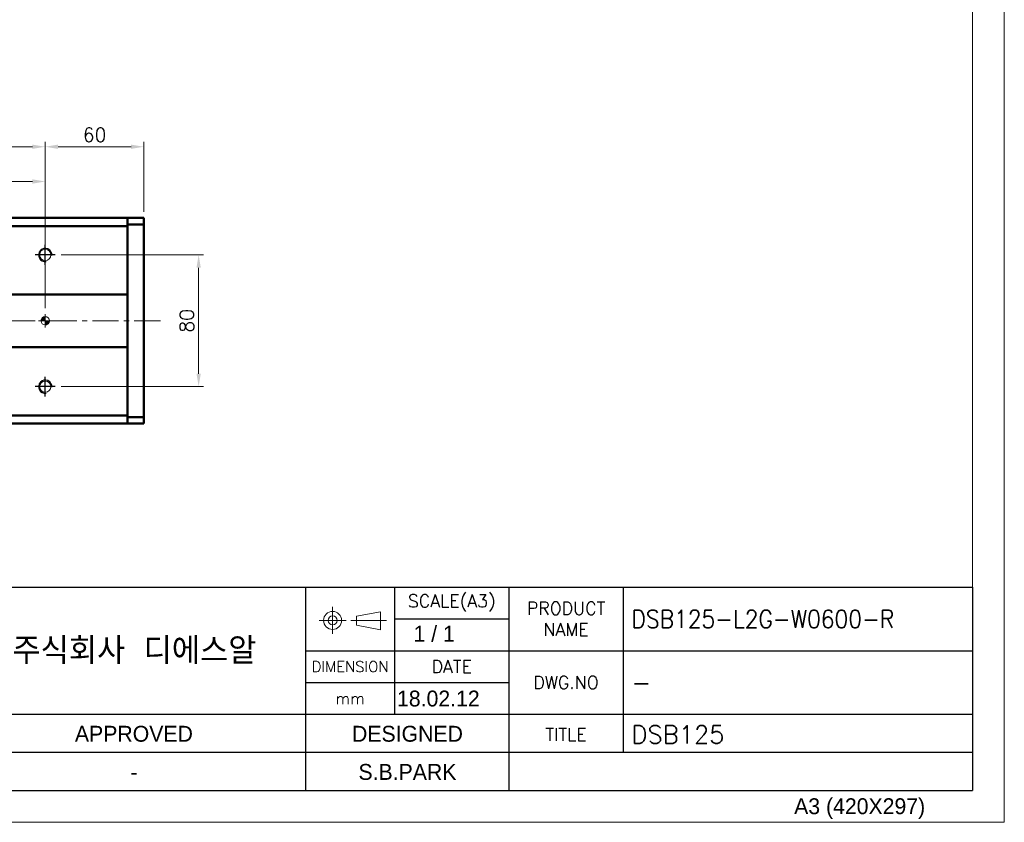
# Model space of a CAD drawing. Header units: millimetres. Extents: x 46891 to 50168, y 6223 to 9676.
# Tile 6 of 7: x 49570 to 50168, y 8529 to 9017. Entities that reach past the tile are written whole.
import ezdxf
from ezdxf.enums import TextEntityAlignment as Align

# ---------------------------------------------------------------- set-up
doc = ezdxf.new("R2010")
doc.units = ezdxf.units.MM
doc.header["$LTSCALE"] = 0.5
doc.linetypes.add('CENTER', pattern=[50.8, 31.75, -6.35, 6.35, -6.35])
doc.layers.get('0').update_dxf_attribs({"lineweight": 20})
doc.layers.add('1', color=1, linetype='CENTER', lineweight=13)
doc.layers.add('외형선(ISO)', color=7, linetype='Continuous', lineweight=50)
for name, color, linetype in [('3', 3, 'Continuous'), ('C', 1, 'CENTER'), ('DIM', 4, 'Continuous')]:
    doc.layers.add(name, color=color, linetype=linetype)
doc.styles.add('ACISOGDT', font='amgdt.shx')
doc.styles.add('DSR TEXT', font='romans.shx', dxfattribs={"bigfont": 'whgtxt.shx'})
doc.styles.get("Standard").update_dxf_attribs({"font": 'romans.shx', "bigfont": 'whgtxt.shx'})
doc.dimstyles.new('DSR', dxfattribs={"dimscale": 2, "dimtxt": 3, "dimasz": 3, "dimexe": 0.5, "dimexo": 0.5, "dimgap": 0.5, "dimtad": 1, "dimdsep": 46, "dimtxsty": 'Standard', "dimcen": 2.5, "dimclrd": 4, "dimclre": 4, "dimclrt": 2, "dimadec": 0, "dimazin": 2, "dimtfac": 1, "dimtmove": 0, "dimatfit": 3, "dimfxl": 0, "dimlwd": -1, "dimlwe": -1, "dimarcsym": 0})

# ---------------------------------------------------------------- blocks, each defined once
blk = doc.blocks.new('A$C13F00394')
for p, q in [((109.11, 28.14), (105.34, 27.43)), ((109.11, 25.3), (109.11, 28.14)), ((105.34, 27.43), (105.34, 26.01)), ((105.34, 26.01), (109.11, 25.3))]:
    blk.add_line(p, q)
for radius in [1.42, 0.71]:
    blk.add_circle((101.56, 26.76), radius)
at = {"layer": '1'}
for p, q in [((101.56, 28.89), (101.56, 24.63)), ((103.69, 26.76), (99.44, 26.76)), ((104.41, 26.76), (110.04, 26.76))]:
    blk.add_line(p, q, dxfattribs=at)
at = {"layer": '3'}
for p, q in [((0, 32), (202.32, 32)), ((97.32, 32), (97.32, 12)), ((111.32, 32), (111.32, 12)), ((129.32, 32), (129.32, 0)), ((147.32, 32), (147.32, 6)), ((202.32, 32), (202.32, 0)), ((111.32, 27), (129.32, 27)), ((97.32, 22), (202.32, 22)), ((97.32, 17), (129.32, 17)), ((0, 12), (129.32, 12)), ((97.32, 12), (97.32, 0)), ((129.32, 12), (202.32, 12)), ((97.32, 6), (43.43, 6)), ((129.32, 6), (97.32, 6)), ((202.32, 6), (129.32, 6)), ((0, 0), (202.32, 0))]:
    blk.add_line(p, q, dxfattribs=at)
at = {"color": 7, "style": 'ACISOGDT'}
for s, p in [('APPROVED', (70.28, 8.93)), ('DESIGNED', (113.35, 8.93))]:
    blk.add_text(s, height=2.5, dxfattribs=at).set_placement(p, align=Align.MIDDLE_CENTER)
at = {"color": 7, "attachment_point": 5, "style": 'DSR TEXT'}
for s, insert, char_height in [('SCALE(A3)', (120.32, 29.5), 2), ('PRODUCT\\PNAME', (138.32, 27), 2), ('주식회사 디에스알', (70.37, 22), 4.2), ('DIMENSION', (104.32, 19.5), 1.7), ('DATE', (120.32, 19.5), 2), ('DWG.NO', (138.32, 17), 2), ('mm', (104.32, 14.5), 1.8), ('TITLE', (138.32, 8.83), 2)]:
    blk.add_mtext(s, dxfattribs=dict(at, insert=insert, char_height=char_height))
blk = doc.blocks.new('A$C1C1952E1')
at = {"color": 1}
blk.add_lwpolyline([(0, 0), (420, 0), (420, 297), (0, 297)], close=True, dxfattribs=at)
at = {"color": 3}
blk.add_lwpolyline([(5, 5), (415, 5), (415, 292), (5, 292)], close=True, dxfattribs=at)
at = {"color": 7, "style": 'ACISOGDT'}
blk.add_text('A3 (420X297)', height=2.5, dxfattribs=at).set_placement((386.91, 1.28))
blk = doc.blocks.new('A$C33E56CC6')
h = blk.add_hatch()
h.set_pattern_fill('ANSI31', color=256, style=0)
h.set_pattern_definition([(45, (-7065.45672, -6508.5399), (-0.0883883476, 0.0883883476), [])])
h.paths.add_polyline_path([(4, 6.5, 0.414214), (1.5, 4), (4, 4)])
h.paths.add_polyline_path([(6.5, 4), (4, 4), (4, 1.5, 0.414214)])
blk.add_circle((4, 4), 2.5)
at = {"layer": '1'}
for p, q in [((4, 0), (4, 8)), ((0, 4), (8, 4))]:
    blk.add_line(p, q, dxfattribs=at)
blk = doc.blocks.new('tap8')
blk.add_circle((0, 0), 3.4)
at = {"layer": 'C', "color": 1, "linetype": 'CENTER'}
for p, q in [((0, -6.05), (0, 6.05)), ((-6.05, 0), (6.05, 0))]:
    blk.add_line(p, q, dxfattribs=at)
at = {"layer": 'DIM', "color": 3}
blk.add_arc((0, 0), 4, 263.84551, 189.43144, dxfattribs=at)
blk = doc.blocks.new('*D90')
at = {"color": 1, "linetype": 'ByBlock'}
for p, q in [((48785.29, 8841.28), (48785.29, 8921.3)), ((48793.09, 8918.3), (49577.49, 8918.3)), ((49585.29, 8841.28), (49585.29, 8921.3))]:
    blk.add_line(p, q, dxfattribs=at)
at = {"color": 1}
for points in [[(48793.09, 8919.6), (48793.09, 8917), (48785.29, 8918.3)], [(49577.49, 8919.6), (49577.49, 8917), (49585.29, 8918.3)]]:
    blk.add_solid(points, dxfattribs=at)
at = {"layer": 'Defpoints', "color": 0}
for p in [(49585.29, 8918.3), (48785.29, 8837.68), (49585.29, 8837.68)]:
    blk.add_point(p, dxfattribs=at)
at = {"color": 3, "insert": (49185.29, 8925.5), "char_height": 8.4, "attachment_point": 5, "style": 'DSR TEXT'}
blk.add_mtext('800%%P0.02', dxfattribs=at)
blk = doc.blocks.new('*D91')
at = {"color": 1, "linetype": 'ByBlock'}
for p, q in [((48785.29, 8884.89), (48785.29, 8942.41)), ((49585.29, 8884.89), (49585.29, 8942.41)), ((48793.09, 8939.41), (49577.49, 8939.41))]:
    blk.add_line(p, q, dxfattribs=at)
at = {"color": 1}
for points in [[(48793.09, 8940.71), (48793.09, 8938.11), (48785.29, 8939.41)], [(49577.49, 8940.71), (49577.49, 8938.11), (49585.29, 8939.41)]]:
    blk.add_solid(points, dxfattribs=at)
at = {"layer": 'Defpoints', "color": 0}
for p in [(49585.29, 8939.41), (48785.29, 8881.29), (49585.29, 8881.29)]:
    blk.add_point(p, dxfattribs=at)
at = {"color": 3, "insert": (49185.29, 8946.61), "char_height": 8.4, "attachment_point": 5, "style": 'DSR TEXT'}
blk.add_mtext('8X100PITCH=800', dxfattribs=at)
blk = doc.blocks.new('*D92')
at = {"color": 1, "linetype": 'ByBlock'}
for p, q in [((49585.29, 8884.89), (49585.29, 8942.41)), ((49645.29, 8899.78), (49645.29, 8942.41)), ((49593.09, 8939.41), (49637.49, 8939.41))]:
    blk.add_line(p, q, dxfattribs=at)
at = {"color": 1}
for points in [[(49593.09, 8940.71), (49593.09, 8938.11), (49585.29, 8939.41)], [(49637.49, 8940.71), (49637.49, 8938.11), (49645.29, 8939.41)]]:
    blk.add_solid(points, dxfattribs=at)
at = {"layer": 'Defpoints', "color": 0}
for p in [(49645.29, 8939.41), (49645.29, 8896.18), (49585.29, 8881.29)]:
    blk.add_point(p, dxfattribs=at)
at = {"color": 3, "insert": (49615.29, 8946.61), "char_height": 8.4, "attachment_point": 5, "style": 'DSR TEXT'}
blk.add_mtext('60', dxfattribs=at)
blk = doc.blocks.new('*D94')
at = {"color": 1, "linetype": 'ByBlock'}
for p, q in [((49594.94, 8873.68), (49681.54, 8873.68)), ((49678.54, 8865.88), (49678.54, 8801.48)), ((49594.94, 8793.68), (49681.54, 8793.68))]:
    blk.add_line(p, q, dxfattribs=at)
at = {"color": 1}
for points in [[(49677.24, 8865.88), (49679.84, 8865.88), (49678.54, 8873.68)], [(49677.24, 8801.48), (49679.84, 8801.48), (49678.54, 8793.68)]]:
    blk.add_solid(points, dxfattribs=at)
at = {"layer": 'Defpoints', "color": 0}
for p in [(49591.34, 8873.68), (49591.34, 8793.68), (49678.54, 8793.68)]:
    blk.add_point(p, dxfattribs=at)
at = {"color": 3, "insert": (49671.34, 8833.68), "char_height": 8.4, "attachment_point": 5, "rotation": 90, "style": 'DSR TEXT'}
blk.add_mtext('80', dxfattribs=at)

msp = doc.modelspace()

# ---------------------------------------------------------------- linework, layer by layer
at = {"layer": '1'}
msp.add_line((49655.28843, 8833.67598), (48735.28843, 8833.67598), dxfattribs=at)
at = {"layer": '3'}
for p in [(50148.98632, 8671.85252), (49367.8386, 8548.30052)]:
    msp.add_line(p, (50148.98632, 8548.30052), dxfattribs=at)
at = {"layer": '외형선(ISO)'}
for p, q in [((49635.28843, 8896.17598), (48755.28843, 8896.17598)), ((49635.28843, 8895.2973), (49635.28843, 8896.17598)), ((49635.28843, 8896.17598), (49635.28843, 8895.2973)), ((49635.28843, 8896.17598), (49645.28843, 8896.17598)), ((49635.28843, 8895.2973), (49635.28843, 8891.17598)), ((49635.28843, 8892.17598), (49635.28843, 8895.2973)), ((49645.28843, 8895.2973), (49645.28843, 8896.17598)), ((49645.28843, 8895.2973), (49645.28843, 8892.17598)), ((48755.28843, 8891.17598), (49635.28843, 8891.17598)), ((49635.28843, 8892.17598), (49645.28843, 8892.17598)), ((49635.28843, 8891.17598), (49635.28843, 8849.67598)), ((49645.28843, 8892.17598), (49645.28843, 8775.17598)), ((49635.28843, 8849.67598), (48755.28843, 8849.67598)), ((49635.28843, 8849.67598), (49635.28843, 8848.82243)), ((49635.28843, 8848.82243), (49635.28843, 8848.46888)), ((49635.28843, 8848.46888), (49635.28843, 8818.88309)), ((49635.28843, 8818.88309), (49635.28843, 8848.46888)), ((48755.28843, 8817.67598), (49635.28843, 8817.67598)), ((49635.28843, 8818.88309), (49635.28843, 8818.52954)), ((49635.28843, 8818.52954), (49635.28843, 8817.67598)), ((49635.28843, 8817.67598), (49635.28843, 8776.17598)), ((49635.28843, 8776.17598), (48755.28843, 8776.17598)), ((49635.28843, 8776.17598), (49635.28843, 8772.05466)), ((49635.28843, 8772.05466), (49635.28843, 8775.17598)), ((49635.28843, 8775.17598), (49645.28843, 8775.17598)), ((49645.28843, 8775.17598), (49645.28843, 8772.05466)), ((49635.28843, 8771.17598), (48755.28843, 8771.17598)), ((49635.28843, 8771.17598), (49635.28843, 8772.05466)), ((49635.28843, 8772.05466), (49635.28843, 8771.17598)), ((49635.28843, 8771.17598), (49645.28843, 8771.17598)), ((49645.28843, 8771.17598), (49645.28843, 8772.05466))]:
    msp.add_line(p, q, dxfattribs=at)

# ---------------------------------------------------------------- block references
at = {"xscale": 3.861000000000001, "yscale": 3.861000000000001, "zscale": 3.861000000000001}
for name, p in [('A$C1C1952E1', (48546.67132, 8528.99552)), ('A$C13F00394', (49367.83861, 8548.30052))]:
    msp.add_blockref(name, p, dxfattribs=at)
at = {"rotation": 90}
for p in [(49585.28843, 8873.67598), (49585.28843, 8793.67598)]:
    msp.add_blockref('tap8', p, dxfattribs=at)
msp.add_blockref('A$C33E56CC6', (49581.28843, 8829.67598))

# ---------------------------------------------------------------- texts
at = {"color": 2, "style": 'DSR TEXT', "width": 0.9}
msp.add_text('DSB125-L2G-W0600-R', height=10.8108, dxfattribs=at).set_placement((49941.6914, 8647.07129))
at = {"color": 2}
for s, height, style, p in [('1 / 1', 9.6525, 'ACISOGDT', (49809.17235, 8638.75823)), ('-', 10.8108, 'DSR TEXT', (49941.6914, 8608.46129)), ('18.02.12', 9.6525, 'ACISOGDT', (49799.14135, 8599.36043)), ('DSB125', 10.8108, 'DSR TEXT', (49941.6914, 8576.89885))]:
    msp.add_text(s, height=height, dxfattribs=dict(at, style=style)).set_placement(p)
at = {"color": 2, "style": 'ACISOGDT'}
for s, p in [('S.B.PARK', (49805.46852, 8559.5947)), ('-', (49639.20105, 8559.5947))]:
    msp.add_text(s, height=9.6525, dxfattribs=at).set_placement(p, align=Align.MIDDLE_CENTER)

# ---------------------------------------------------------------- dimensions: what is measured, and where the dimension line sits
for base, p1, p2, text, picture, middle in [((49585.28843, 8939.41092), (48785.28843, 8881.28762), (49585.28843, 8881.28762), '8X100PITCH=<>', '*D91', (49185.28843, 8946.61092)), ((49585.28843, 8918.29926), (48785.28843, 8837.67598), (49585.28843, 8837.67598), '<>%%P0.02', '*D90', (49185.28843, 8925.49926))]:
    dim = msp.add_linear_dim(base=base, p1=p1, p2=p2, text=text, dimstyle='DSR', override={"dimscale": 3, "dimtxt": 2.8, "dimasz": 2.600136, "dimexe": 1, "dimexo": 1.2, "dimgap": 1, "dimdec": 4, "dimtxsty": 'DSR TEXT', "dimclrd": 1, "dimclre": 1, "dimclrt": 3, "dimtdec": 4, "dimtix": 1})
    dim.commit()
    dim.dimension.update_dxf_attribs({"geometry": picture, "text_midpoint": middle})
dim = msp.add_linear_dim(base=(49645.28843, 8939.41092), p1=(49585.28843, 8881.28762), p2=(49645.28843, 8896.17598), dimstyle='DSR', override={"dimscale": 3, "dimtxt": 2.8, "dimasz": 2.600136, "dimexe": 1, "dimexo": 1.2, "dimgap": 1, "dimdec": 4, "dimtxsty": 'DSR TEXT', "dimclrd": 1, "dimclre": 1, "dimclrt": 3, "dimtdec": 4, "dimtix": 1})
dim.commit()
dim.dimension.update_dxf_attribs({"geometry": '*D92', "text_midpoint": (49615.28843, 8946.61092)})
dim = msp.add_linear_dim(base=(49678.53777, 8793.67598), p1=(49591.33541, 8873.67598), p2=(49591.33541, 8793.67598), angle=90, dimstyle='DSR', override={"dimscale": 3, "dimtxt": 2.8, "dimasz": 2.600136, "dimexe": 1, "dimexo": 1.2, "dimgap": 1, "dimdec": 4, "dimtxsty": 'DSR TEXT', "dimclrd": 1, "dimclre": 1, "dimclrt": 3, "dimtdec": 4, "dimtix": 1})
dim.commit()
dim.dimension.update_dxf_attribs({"geometry": '*D94', "text_midpoint": (49671.33777, 8833.67598)})

doc.saveas('drawing.dxf')
